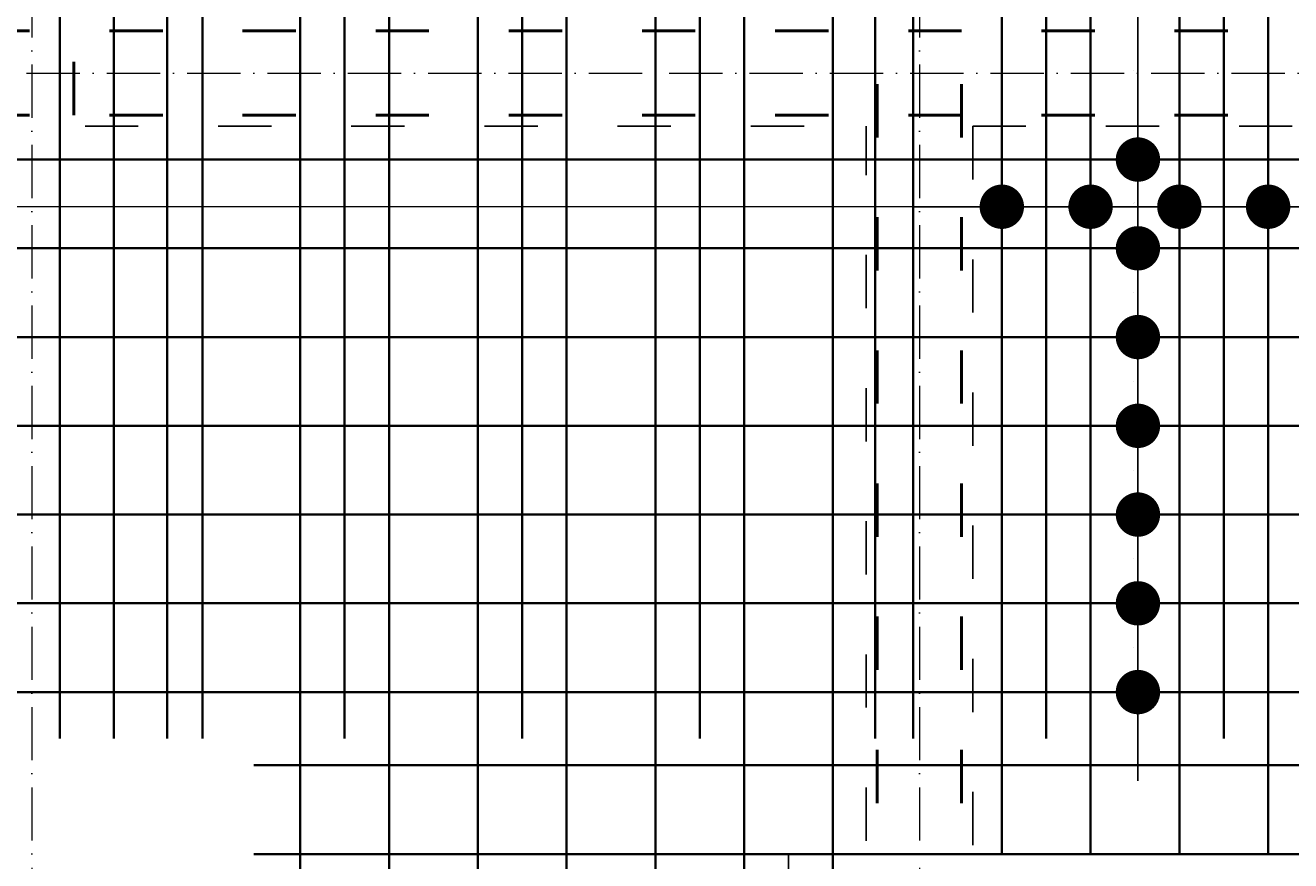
# Model space of a CAD drawing. Header units: millimetres. Extents: x 300938 to 312016, y 11971 to 20881.
# Tile 80 of 239: x 309407 to 309692, y 14522 to 14710. Entities that reach past the tile are written whole.
import ezdxf

# ---------------------------------------------------------------- set-up
doc = ezdxf.new("R2010")
doc.units = ezdxf.units.MM
doc.linetypes.add('ACAD_ISO03W100', pattern=[30, 12, -18])
doc.linetypes.add('ACAD_ISO10W100', pattern=[18, 12, -3, 0, -3])
for name, color, linetype, lineweight in [('konstrukcja wymiary', 1, 'Continuous', 13), ('osie', 5, 'ACAD_ISO10W100', 13), ('zbrojenie', 4, 'Continuous', 50), ('zbrojenie płyty', 141, 'Continuous', 35)]:
    doc.layers.add(name, color=color, linetype=linetype, lineweight=lineweight)
doc.layers.add('przerywane', color=6, linetype='ACAD_ISO03W100')
doc.styles.add('KONSTRUKCJA', font='romand.shx', dxfattribs={"oblique": 10})
doc.styles.get("Standard").update_dxf_attribs({"font": 'romand.shx', "oblique": 10})
doc.dimstyles.new('150', dxfattribs={"dimtxt": 10, "dimasz": 7, "dimexe": 1.25, "dimexo": 0.625, "dimgap": 3, "dimtad": 1, "dimdec": 0, "dimrnd": 0.5, "dimtxsty": 'KONSTRUKCJA', "dimblk": 'ARCHTICK', "dimcen": 2.5, "dimadec": 0, "dimazin": 0, "dimtfac": 1, "dimtdec": 0, "dimtix": 1, "dimtmove": 0, "dimatfit": 3, "dimfxl": 4, "dimfxlon": 1, "dimarcsym": 0})
doc.dimstyles.new('kropki', dxfattribs={"dimtxt": 0.001, "dimasz": 10, "dimexe": 1.25, "dimexo": 0.625, "dimgap": 1, "dimtad": 1, "dimtxsty": 'Standard', "dimblk": 'DOT', "dimcen": 2.5, "dimadec": 0, "dimazin": 0, "dimtfac": 1, "dimtmove": 0, "dimatfit": 3, "dimfxl": 1, "dimfxlon": 1, "dimarcsym": 0})

# ---------------------------------------------------------------- blocks, each defined once
blk = doc.blocks.new('_ArchTick')
at = {"color": 0, "linetype": 'ByBlock', "lineweight": 13, "const_width": 0.15}
blk.add_lwpolyline([(-0.5, -0.5), (0.5, 0.5)], dxfattribs=at)
blk = doc.blocks.new('*D2125')
at = {"layer": 'Defpoints', "color": 0, "transparency": 16777216}
for p in [(309620.63, 15501.22), (309620.63, 14520.22), (309164.63, 14393.22)]:
    blk.add_point(p, dxfattribs=at)
at = {"layer": 'konstrukcja wymiary', "color": 0, "lineweight": -2, "transparency": 16777216}
for p, q in [((309164.63, 15497.22), (309164.63, 15502.47)), ((309164.63, 15501.22), (309620.63, 15501.22)), ((309620.63, 15497.22), (309620.63, 15502.47))]:
    blk.add_line(p, q, dxfattribs=at)
at = {"layer": 'konstrukcja wymiary', "color": 0, "lineweight": -2, "transparency": 16777216, "xscale": 7, "yscale": 7, "zscale": 7, "rotation": 180}
blk.add_blockref('_ArchTick', (309164.63, 15501.22), dxfattribs=at)
at = {"layer": 'konstrukcja wymiary', "color": 0, "lineweight": -2, "transparency": 16777216, "xscale": 7, "yscale": 7, "zscale": 7}
blk.add_blockref('_ArchTick', (309620.63, 15501.22), dxfattribs=at)
at = {"layer": 'konstrukcja wymiary', "color": 0, "transparency": 16777216, "insert": (309392.63, 15509.22), "char_height": 10, "attachment_point": 5, "style": 'KONSTRUKCJA'}
blk.add_mtext('456', dxfattribs=at)
blk = doc.blocks.new('*D2126')
at = {"layer": 'Defpoints', "color": 0, "transparency": 16777216}
for p in [(309884.63, 15501.22), (309620.63, 14520.22), (309884.63, 14520.22)]:
    blk.add_point(p, dxfattribs=at)
at = {"layer": 'konstrukcja wymiary', "color": 0, "lineweight": -2, "transparency": 16777216}
for p, q in [((309620.63, 15497.22), (309620.63, 15502.47)), ((309620.63, 15501.22), (309884.63, 15501.22)), ((309884.63, 15497.22), (309884.63, 15502.47))]:
    blk.add_line(p, q, dxfattribs=at)
at = {"layer": 'konstrukcja wymiary', "color": 0, "lineweight": -2, "transparency": 16777216, "xscale": 7, "yscale": 7, "zscale": 7, "rotation": 180}
blk.add_blockref('_ArchTick', (309620.63, 15501.22), dxfattribs=at)
at = {"layer": 'konstrukcja wymiary', "color": 0, "lineweight": -2, "transparency": 16777216, "xscale": 7, "yscale": 7, "zscale": 7}
blk.add_blockref('_ArchTick', (309884.63, 15501.22), dxfattribs=at)
at = {"layer": 'konstrukcja wymiary', "color": 0, "transparency": 16777216, "insert": (309752.63, 15509.22), "char_height": 10, "attachment_point": 5, "style": 'KONSTRUKCJA'}
blk.add_mtext('264', dxfattribs=at)
blk = doc.blocks.new('_Dot')
at = {"color": 0, "linetype": 'ByBlock', "lineweight": -2}
blk.add_line((-0.5, 0), (-1, 0), dxfattribs=at)
at = {"color": 0, "linetype": 'ByBlock', "const_width": 0.5}
blk.add_lwpolyline([(-0.25, 0, 1), (0.25, 0, 1)], format="xyb", close=True, dxfattribs=at)
blk = doc.blocks.new('*D2482')
at = {"layer": 'Defpoints', "color": 0, "transparency": 16777216}
for p in [(309647.19, 14739.72), (309647.19, 14719.72), (309657.86, 14719.72)]:
    blk.add_point(p, dxfattribs=at)
at = {"layer": 'konstrukcja wymiary', "color": 0, "lineweight": -2, "transparency": 16777216}
for p, q in [((309657.86, 14749.72), (309657.86, 14759.72)), ((309656.86, 14739.72), (309659.11, 14739.72)), ((309657.86, 14739.72), (309657.86, 14719.72)), ((309656.86, 14719.72), (309659.11, 14719.72)), ((309657.86, 14709.72), (309657.86, 14699.72))]:
    blk.add_line(p, q, dxfattribs=at)
at = {"layer": 'konstrukcja wymiary', "color": 0, "lineweight": -2, "transparency": 16777216, "xscale": 10, "yscale": 10, "zscale": 10}
for p, rotation in [((309657.86, 14739.72), 270), ((309657.86, 14719.72), 90)]:
    blk.add_blockref('_Dot', p, dxfattribs=dict(at, rotation=rotation))
at = {"layer": 'konstrukcja wymiary', "color": 0, "transparency": 16777216, "insert": (309656.86, 14729.72), "char_height": 0.001, "attachment_point": 5, "rotation": 90}
blk.add_mtext('20', dxfattribs=at)
blk = doc.blocks.new('*D2483')
at = {"layer": 'Defpoints', "color": 0, "transparency": 16777216}
for p in [(309647.19, 14719.72), (309647.19, 14679.72), (309657.86, 14679.72)]:
    blk.add_point(p, dxfattribs=at)
at = {"layer": 'konstrukcja wymiary', "color": 0, "lineweight": -2, "transparency": 16777216}
for p, q in [((309656.86, 14719.72), (309659.11, 14719.72)), ((309657.86, 14709.72), (309657.86, 14689.72)), ((309656.86, 14679.72), (309659.11, 14679.72))]:
    blk.add_line(p, q, dxfattribs=at)
at = {"layer": 'konstrukcja wymiary', "color": 0, "lineweight": -2, "transparency": 16777216, "xscale": 10, "yscale": 10, "zscale": 10}
for p, rotation in [((309657.86, 14719.72), 90), ((309657.86, 14679.72), 270)]:
    blk.add_blockref('_Dot', p, dxfattribs=dict(at, rotation=rotation))
at = {"layer": 'konstrukcja wymiary', "color": 0, "transparency": 16777216, "insert": (309656.86, 14699.72), "char_height": 0.001, "attachment_point": 5, "rotation": 90}
blk.add_mtext('40', dxfattribs=at)
blk = doc.blocks.new('*D2484')
at = {"layer": 'Defpoints', "color": 0, "transparency": 16777216}
for p in [(309647.19, 14679.72), (309647.19, 14659.72), (309657.86, 14659.72)]:
    blk.add_point(p, dxfattribs=at)
at = {"layer": 'konstrukcja wymiary', "color": 0, "lineweight": -2, "transparency": 16777216}
for p, q in [((309657.86, 14689.72), (309657.86, 14699.72)), ((309656.86, 14679.72), (309659.11, 14679.72)), ((309657.86, 14679.72), (309657.86, 14659.72)), ((309656.86, 14659.72), (309659.11, 14659.72)), ((309657.86, 14649.72), (309657.86, 14639.72))]:
    blk.add_line(p, q, dxfattribs=at)
at = {"layer": 'konstrukcja wymiary', "color": 0, "lineweight": -2, "transparency": 16777216, "xscale": 10, "yscale": 10, "zscale": 10}
for p, rotation in [((309657.86, 14679.72), 270), ((309657.86, 14659.72), 90)]:
    blk.add_blockref('_Dot', p, dxfattribs=dict(at, rotation=rotation))
at = {"layer": 'konstrukcja wymiary', "color": 0, "transparency": 16777216, "insert": (309656.86, 14669.72), "char_height": 0.001, "attachment_point": 5, "rotation": 90}
blk.add_mtext('20', dxfattribs=at)
blk = doc.blocks.new('*D2485')
at = {"layer": 'Defpoints', "color": 0, "transparency": 16777216}
for p in [(309647.19, 14659.72), (309647.19, 14639.72), (309657.86, 14639.72)]:
    blk.add_point(p, dxfattribs=at)
at = {"layer": 'konstrukcja wymiary', "color": 0, "lineweight": -2, "transparency": 16777216}
for p, q in [((309657.86, 14669.72), (309657.86, 14679.72)), ((309656.86, 14659.72), (309659.11, 14659.72)), ((309657.86, 14659.72), (309657.86, 14639.72)), ((309656.86, 14639.72), (309659.11, 14639.72)), ((309657.86, 14629.72), (309657.86, 14619.72))]:
    blk.add_line(p, q, dxfattribs=at)
at = {"layer": 'konstrukcja wymiary', "color": 0, "lineweight": -2, "transparency": 16777216, "xscale": 10, "yscale": 10, "zscale": 10}
for p, rotation in [((309657.86, 14659.72), 270), ((309657.86, 14639.72), 90)]:
    blk.add_blockref('_Dot', p, dxfattribs=dict(at, rotation=rotation))
at = {"layer": 'konstrukcja wymiary', "color": 0, "transparency": 16777216, "insert": (309656.86, 14649.72), "char_height": 0.001, "attachment_point": 5, "rotation": 90}
blk.add_mtext('20', dxfattribs=at)
blk = doc.blocks.new('*D2486')
at = {"layer": 'Defpoints', "color": 0, "transparency": 16777216}
for p in [(309647.19, 14639.72), (309647.19, 14619.72), (309657.86, 14619.72)]:
    blk.add_point(p, dxfattribs=at)
at = {"layer": 'konstrukcja wymiary', "color": 0, "lineweight": -2, "transparency": 16777216}
for p, q in [((309657.86, 14649.72), (309657.86, 14659.72)), ((309656.86, 14639.72), (309659.11, 14639.72)), ((309657.86, 14639.72), (309657.86, 14619.72)), ((309656.86, 14619.72), (309659.11, 14619.72)), ((309657.86, 14609.72), (309657.86, 14599.72))]:
    blk.add_line(p, q, dxfattribs=at)
at = {"layer": 'konstrukcja wymiary', "color": 0, "lineweight": -2, "transparency": 16777216, "xscale": 10, "yscale": 10, "zscale": 10}
for p, rotation in [((309657.86, 14639.72), 270), ((309657.86, 14619.72), 90)]:
    blk.add_blockref('_Dot', p, dxfattribs=dict(at, rotation=rotation))
at = {"layer": 'konstrukcja wymiary', "color": 0, "transparency": 16777216, "insert": (309656.86, 14629.72), "char_height": 0.001, "attachment_point": 5, "rotation": 90}
blk.add_mtext('20', dxfattribs=at)
blk = doc.blocks.new('*D2487')
at = {"layer": 'Defpoints', "color": 0, "transparency": 16777216}
for p in [(309647.19, 14619.72), (309647.19, 14599.72), (309657.86, 14599.72)]:
    blk.add_point(p, dxfattribs=at)
at = {"layer": 'konstrukcja wymiary', "color": 0, "lineweight": -2, "transparency": 16777216}
for p, q in [((309657.86, 14629.72), (309657.86, 14639.72)), ((309656.86, 14619.72), (309659.11, 14619.72)), ((309657.86, 14619.72), (309657.86, 14599.72)), ((309656.86, 14599.72), (309659.11, 14599.72)), ((309657.86, 14589.72), (309657.86, 14579.72))]:
    blk.add_line(p, q, dxfattribs=at)
at = {"layer": 'konstrukcja wymiary', "color": 0, "lineweight": -2, "transparency": 16777216, "xscale": 10, "yscale": 10, "zscale": 10}
for p, rotation in [((309657.86, 14619.72), 270), ((309657.86, 14599.72), 90)]:
    blk.add_blockref('_Dot', p, dxfattribs=dict(at, rotation=rotation))
at = {"layer": 'konstrukcja wymiary', "color": 0, "transparency": 16777216, "insert": (309656.86, 14609.72), "char_height": 0.001, "attachment_point": 5, "rotation": 90}
blk.add_mtext('20', dxfattribs=at)
blk = doc.blocks.new('*D2488')
at = {"layer": 'Defpoints', "color": 0, "transparency": 16777216}
for p in [(309647.19, 14599.72), (309647.19, 14579.72), (309657.86, 14579.72)]:
    blk.add_point(p, dxfattribs=at)
at = {"layer": 'konstrukcja wymiary', "color": 0, "lineweight": -2, "transparency": 16777216}
for p, q in [((309657.86, 14609.72), (309657.86, 14619.72)), ((309656.86, 14599.72), (309659.11, 14599.72)), ((309657.86, 14599.72), (309657.86, 14579.72)), ((309656.86, 14579.72), (309659.11, 14579.72)), ((309657.86, 14569.72), (309657.86, 14559.72))]:
    blk.add_line(p, q, dxfattribs=at)
at = {"layer": 'konstrukcja wymiary', "color": 0, "lineweight": -2, "transparency": 16777216, "xscale": 10, "yscale": 10, "zscale": 10}
for p, rotation in [((309657.86, 14599.72), 270), ((309657.86, 14579.72), 90)]:
    blk.add_blockref('_Dot', p, dxfattribs=dict(at, rotation=rotation))
at = {"layer": 'konstrukcja wymiary', "color": 0, "transparency": 16777216, "insert": (309656.86, 14589.72), "char_height": 0.001, "attachment_point": 5, "rotation": 90}
blk.add_mtext('20', dxfattribs=at)
blk = doc.blocks.new('*D2489')
at = {"layer": 'Defpoints', "color": 0, "transparency": 16777216}
for p in [(309647.19, 14579.72), (309647.19, 14559.72), (309657.86, 14559.72)]:
    blk.add_point(p, dxfattribs=at)
at = {"layer": 'konstrukcja wymiary', "color": 0, "lineweight": -2, "transparency": 16777216}
for p, q in [((309657.86, 14589.72), (309657.86, 14599.72)), ((309656.86, 14579.72), (309659.11, 14579.72)), ((309657.86, 14579.72), (309657.86, 14559.72)), ((309656.86, 14559.72), (309659.11, 14559.72)), ((309657.86, 14549.72), (309657.86, 14539.72))]:
    blk.add_line(p, q, dxfattribs=at)
at = {"layer": 'konstrukcja wymiary', "color": 0, "lineweight": -2, "transparency": 16777216, "xscale": 10, "yscale": 10, "zscale": 10}
for p, rotation in [((309657.86, 14579.72), 270), ((309657.86, 14559.72), 90)]:
    blk.add_blockref('_Dot', p, dxfattribs=dict(at, rotation=rotation))
at = {"layer": 'konstrukcja wymiary', "color": 0, "transparency": 16777216, "insert": (309656.86, 14569.72), "char_height": 0.001, "attachment_point": 5, "rotation": 90}
blk.add_mtext('20', dxfattribs=at)
blk = doc.blocks.new('*D2625')
at = {"layer": 'Defpoints', "color": 0, "transparency": 16777216}
for p in [(309569.13, 14503.22), (309569.13, 14483.22), (309579.16, 14483.22)]:
    blk.add_point(p, dxfattribs=at)
at = {"layer": 'konstrukcja wymiary', "color": 0, "lineweight": -2, "transparency": 16777216}
for p, q in [((309579.16, 14513.22), (309579.16, 14523.22)), ((309578.16, 14503.22), (309580.41, 14503.22)), ((309579.16, 14503.22), (309579.16, 14483.22)), ((309578.16, 14483.22), (309580.41, 14483.22)), ((309579.16, 14473.22), (309579.16, 14463.22))]:
    blk.add_line(p, q, dxfattribs=at)
at = {"layer": 'konstrukcja wymiary', "color": 0, "lineweight": -2, "transparency": 16777216, "xscale": 10, "yscale": 10, "zscale": 10}
for p, rotation in [((309579.16, 14503.22), 270), ((309579.16, 14483.22), 90)]:
    blk.add_blockref('_Dot', p, dxfattribs=dict(at, rotation=rotation))
at = {"layer": 'konstrukcja wymiary', "color": 0, "transparency": 16777216, "insert": (309578.16, 14493.22), "char_height": 0.001, "attachment_point": 5, "rotation": 90}
blk.add_mtext('20', dxfattribs=at)
blk = doc.blocks.new('*D2808')
at = {"layer": 'Defpoints', "color": 0, "transparency": 16777216}
for p in [(309647.19, 14669.09), (309627.19, 14659.72), (309647.19, 14659.72)]:
    blk.add_point(p, dxfattribs=at)
at = {"layer": 'konstrukcja wymiary', "color": 0, "lineweight": -2, "transparency": 16777216}
for p, q in [((309617.19, 14669.09), (309607.19, 14669.09)), ((309627.19, 14668.09), (309627.19, 14670.34)), ((309627.19, 14669.09), (309647.19, 14669.09)), ((309647.19, 14668.09), (309647.19, 14670.34)), ((309657.19, 14669.09), (309667.19, 14669.09))]:
    blk.add_line(p, q, dxfattribs=at)
at = {"layer": 'konstrukcja wymiary', "color": 0, "lineweight": -2, "transparency": 16777216, "xscale": 10, "yscale": 10, "zscale": 10}
blk.add_blockref('_Dot', (309627.19, 14669.09), dxfattribs=at)
at = {"layer": 'konstrukcja wymiary', "color": 0, "lineweight": -2, "transparency": 16777216, "xscale": 10, "yscale": 10, "zscale": 10, "rotation": 180}
blk.add_blockref('_Dot', (309647.19, 14669.09), dxfattribs=at)
at = {"layer": 'konstrukcja wymiary', "color": 0, "transparency": 16777216, "insert": (309637.19, 14670.09), "char_height": 0.001, "attachment_point": 5}
blk.add_mtext('20', dxfattribs=at)
blk = doc.blocks.new('*D2809')
at = {"layer": 'Defpoints', "color": 0, "transparency": 16777216}
for p in [(309667.19, 14669.09), (309647.19, 14659.72), (309667.19, 14659.72)]:
    blk.add_point(p, dxfattribs=at)
at = {"layer": 'konstrukcja wymiary', "color": 0, "lineweight": -2, "transparency": 16777216}
for p, q in [((309637.19, 14669.09), (309627.19, 14669.09)), ((309647.19, 14668.09), (309647.19, 14670.34)), ((309647.19, 14669.09), (309667.19, 14669.09)), ((309667.19, 14668.09), (309667.19, 14670.34)), ((309677.19, 14669.09), (309687.19, 14669.09))]:
    blk.add_line(p, q, dxfattribs=at)
at = {"layer": 'konstrukcja wymiary', "color": 0, "lineweight": -2, "transparency": 16777216, "xscale": 10, "yscale": 10, "zscale": 10}
blk.add_blockref('_Dot', (309647.19, 14669.09), dxfattribs=at)
at = {"layer": 'konstrukcja wymiary', "color": 0, "lineweight": -2, "transparency": 16777216, "xscale": 10, "yscale": 10, "zscale": 10, "rotation": 180}
blk.add_blockref('_Dot', (309667.19, 14669.09), dxfattribs=at)
at = {"layer": 'konstrukcja wymiary', "color": 0, "transparency": 16777216, "insert": (309657.19, 14670.09), "char_height": 0.001, "attachment_point": 5}
blk.add_mtext('20', dxfattribs=at)
blk = doc.blocks.new('*D2810')
at = {"layer": 'Defpoints', "color": 0, "transparency": 16777216}
for p in [(309687.19, 14669.09), (309667.19, 14659.72), (309687.19, 14659.72)]:
    blk.add_point(p, dxfattribs=at)
at = {"layer": 'konstrukcja wymiary', "color": 0, "lineweight": -2, "transparency": 16777216}
for p, q in [((309657.19, 14669.09), (309647.19, 14669.09)), ((309667.19, 14668.09), (309667.19, 14670.34)), ((309667.19, 14669.09), (309687.19, 14669.09)), ((309687.19, 14668.09), (309687.19, 14670.34)), ((309697.19, 14669.09), (309707.19, 14669.09))]:
    blk.add_line(p, q, dxfattribs=at)
at = {"layer": 'konstrukcja wymiary', "color": 0, "lineweight": -2, "transparency": 16777216, "xscale": 10, "yscale": 10, "zscale": 10}
blk.add_blockref('_Dot', (309667.19, 14669.09), dxfattribs=at)
at = {"layer": 'konstrukcja wymiary', "color": 0, "lineweight": -2, "transparency": 16777216, "xscale": 10, "yscale": 10, "zscale": 10, "rotation": 180}
blk.add_blockref('_Dot', (309687.19, 14669.09), dxfattribs=at)
at = {"layer": 'konstrukcja wymiary', "color": 0, "transparency": 16777216, "insert": (309677.19, 14670.09), "char_height": 0.001, "attachment_point": 5}
blk.add_mtext('20', dxfattribs=at)
blk = doc.blocks.new('*D2811')
at = {"layer": 'Defpoints', "color": 0, "transparency": 16777216}
for p in [(309707.19, 14669.09), (309687.19, 14659.72), (309707.19, 14659.72)]:
    blk.add_point(p, dxfattribs=at)
at = {"layer": 'konstrukcja wymiary', "color": 0, "lineweight": -2, "transparency": 16777216}
for p, q in [((309677.19, 14669.09), (309667.19, 14669.09)), ((309687.19, 14668.09), (309687.19, 14670.34)), ((309687.19, 14669.09), (309707.19, 14669.09)), ((309707.19, 14668.09), (309707.19, 14670.34)), ((309717.19, 14669.09), (309727.19, 14669.09))]:
    blk.add_line(p, q, dxfattribs=at)
at = {"layer": 'konstrukcja wymiary', "color": 0, "lineweight": -2, "transparency": 16777216, "xscale": 10, "yscale": 10, "zscale": 10}
blk.add_blockref('_Dot', (309687.19, 14669.09), dxfattribs=at)
at = {"layer": 'konstrukcja wymiary', "color": 0, "lineweight": -2, "transparency": 16777216, "xscale": 10, "yscale": 10, "zscale": 10, "rotation": 180}
blk.add_blockref('_Dot', (309707.19, 14669.09), dxfattribs=at)
at = {"layer": 'konstrukcja wymiary', "color": 0, "transparency": 16777216, "insert": (309697.19, 14670.09), "char_height": 0.001, "attachment_point": 5}
blk.add_mtext('20', dxfattribs=at)
blk = doc.blocks.new('*D2812')
at = {"layer": 'Defpoints', "color": 0, "transparency": 16777216}
for p in [(309727.19, 14669.09), (309707.19, 14659.72), (309727.19, 14659.72)]:
    blk.add_point(p, dxfattribs=at)
at = {"layer": 'konstrukcja wymiary', "color": 0, "lineweight": -2, "transparency": 16777216}
for p, q in [((309697.19, 14669.09), (309687.19, 14669.09)), ((309707.19, 14668.09), (309707.19, 14670.34)), ((309707.19, 14669.09), (309727.19, 14669.09)), ((309727.19, 14668.09), (309727.19, 14670.34)), ((309737.19, 14669.09), (309747.19, 14669.09))]:
    blk.add_line(p, q, dxfattribs=at)
at = {"layer": 'konstrukcja wymiary', "color": 0, "lineweight": -2, "transparency": 16777216, "xscale": 10, "yscale": 10, "zscale": 10}
blk.add_blockref('_Dot', (309707.19, 14669.09), dxfattribs=at)
at = {"layer": 'konstrukcja wymiary', "color": 0, "lineweight": -2, "transparency": 16777216, "xscale": 10, "yscale": 10, "zscale": 10, "rotation": 180}
blk.add_blockref('_Dot', (309727.19, 14669.09), dxfattribs=at)
at = {"layer": 'konstrukcja wymiary', "color": 0, "transparency": 16777216, "insert": (309717.19, 14670.09), "char_height": 0.001, "attachment_point": 5}
blk.add_mtext('20', dxfattribs=at)

msp = doc.modelspace()

# ---------------------------------------------------------------- linework, layer by layer
at = {"layer": 'konstrukcja wymiary'}
msp.add_line((309617.189, 14669.088), (308904.911, 14669.088), dxfattribs=at)
at = {"layer": 'osie'}
for p, q in [((309408.631, 15606.148), (309408.631, 13976.332)), ((309608.631, 15606.148), (309608.631, 13976.332)), ((308773.963, 14699.224), (310778.683, 14699.224))]:
    msp.add_line(p, q, dxfattribs=at)
at = {"layer": 'przerywane'}
for p, q in [((309000.631, 14687.224), (309596.631, 14687.224)), ((309596.631, 14076.224), (309596.631, 14687.224)), ((309620.631, 14687.224), (310116.631, 14687.224)), ((309620.631, 14687.224), (309620.631, 14520.224))]:
    msp.add_line(p, q, dxfattribs=at)
at = {"layer": 'zbrojenie', "linetype": 'ACAD_ISO03W100'}
for p, q in [((309418.131, 14689.724), (309418.131, 15288.724)), ((310758.131, 14708.724), (308979.131, 14708.724)), ((309599.131, 14054.724), (309599.131, 14708.724)), ((309618.131, 14054.724), (309618.131, 14708.724)), ((310758.131, 14689.724), (308979.131, 14689.724))]:
    msp.add_line(p, q, dxfattribs=at)
at = {"layer": 'zbrojenie płyty'}
for p, q in [((309427.131, 15288.724), (309427.131, 14549.224)), ((309447.131, 15288.724), (309447.131, 14549.224)), ((309414.977, 14849.224), (309414.977, 14549.224)), ((309439.131, 14849.224), (309439.131, 14549.224)), ((309469.131, 14849.224), (309469.131, 14054.724)), ((309479.131, 14849.224), (309479.131, 14549.224)), ((309489.131, 14849.224), (309489.131, 14054.724)), ((309509.131, 14849.224), (309509.131, 14054.724)), ((309519.131, 14849.224), (309519.131, 14549.224)), ((309529.131, 14849.224), (309529.131, 14054.724)), ((309549.131, 14849.224), (309549.131, 14054.724)), ((309559.131, 14849.224), (309559.131, 14549.224)), ((309569.131, 14849.224), (309569.131, 14054.724)), ((309589.131, 14849.224), (309589.131, 14054.724)), ((309598.631, 14849.224), (309598.631, 14549.224)), ((309607.189, 14849.224), (309607.189, 14549.224)), ((309627.189, 14849.224), (309627.189, 14523.224)), ((309637.189, 14849.224), (309637.189, 14549.224)), ((309647.189, 14849.224), (309647.189, 14523.224)), ((309667.189, 14849.224), (309667.189, 14523.224)), ((309677.189, 14849.224), (309677.189, 14549.224)), ((309687.189, 14849.224), (309687.189, 14523.224)), ((308981.131, 14679.724), (309900.631, 14679.724)), ((308981.131, 14659.724), (309900.631, 14659.724)), ((308981.131, 14639.724), (309900.631, 14639.724)), ((308981.131, 14619.724), (309900.631, 14619.724)), ((308981.131, 14599.724), (309900.631, 14599.724)), ((308981.131, 14579.724), (309900.631, 14579.724)), ((308981.131, 14559.724), (309900.631, 14559.724)), ((309458.631, 14543.224), (310278.631, 14543.224)), ((309458.631, 14523.224), (310278.631, 14523.224))]:
    msp.add_line(p, q, dxfattribs=at)

# ---------------------------------------------------------------- dimensions: what is measured, and where the dimension line sits
at = {"layer": 'konstrukcja wymiary'}
for base, p1, p2, dimstyle, picture, middle in [((309620.631, 15501.224), (309164.631, 14393.224), (309620.631, 14520.224), '150', '*D2125', (309392.631, 15509.224)), ((309884.631, 15501.224), (309620.631, 14520.224), (309884.631, 14520.224), '150', '*D2126', (309752.631, 15509.224)), ((309667.189, 14669.088), (309647.189, 14659.724), (309667.189, 14659.724), 'kropki', '*D2809', (309657.189, 14670.088)), ((309687.189, 14669.088), (309667.189, 14659.724), (309687.189, 14659.724), 'kropki', '*D2810', (309677.189, 14670.088)), ((309707.189, 14669.088), (309687.189, 14659.724), (309707.189, 14659.724), 'kropki', '*D2811', (309697.189, 14670.088)), ((309727.189, 14669.088), (309707.189, 14659.724), (309727.189, 14659.724), 'kropki', '*D2812', (309717.189, 14670.088))]:
    dim = msp.add_linear_dim(base=base, p1=p1, p2=p2, dimstyle=dimstyle, override={"dimtmove": 1}, dxfattribs=at)
    dim.commit()
    dim.dimension.update_dxf_attribs({"geometry": picture, "text_midpoint": middle})
for base, p1, p2, picture, middle in [((309657.863, 14719.724), (309647.189, 14739.724), (309647.189, 14719.724), '*D2482', (309656.863, 14729.724)), ((309657.863, 14679.724), (309647.189, 14719.724), (309647.189, 14679.724), '*D2483', (309656.863, 14699.724)), ((309657.863, 14659.724), (309647.189, 14679.724), (309647.189, 14659.724), '*D2484', (309656.863, 14669.724)), ((309657.863, 14639.724), (309647.189, 14659.724), (309647.189, 14639.724), '*D2485', (309656.863, 14649.724)), ((309657.863, 14619.724), (309647.189, 14639.724), (309647.189, 14619.724), '*D2486', (309656.863, 14629.724)), ((309657.863, 14599.724), (309647.189, 14619.724), (309647.189, 14599.724), '*D2487', (309656.863, 14609.724)), ((309657.863, 14579.724), (309647.189, 14599.724), (309647.189, 14579.724), '*D2488', (309656.863, 14589.724)), ((309657.863, 14559.724), (309647.189, 14579.724), (309647.189, 14559.724), '*D2489', (309656.863, 14569.724))]:
    dim = msp.add_linear_dim(base=base, p1=p1, p2=p2, angle=90, dimstyle='kropki', override={"dimtmove": 1}, dxfattribs=at)
    dim.commit()
    dim.dimension.update_dxf_attribs({"geometry": picture, "text_midpoint": middle})
dim = msp.add_linear_dim(base=(309647.189, 14669.088), p1=(309627.189, 14659.724), p2=(309647.189, 14659.724), dimstyle='kropki', dxfattribs=at)
dim.commit()
dim.dimension.update_dxf_attribs({"geometry": '*D2808', "text_midpoint": (309637.189, 14670.088)})
dim = msp.add_linear_dim(base=(309579.159, 14483.224), p1=(309569.131, 14503.224), p2=(309569.131, 14483.224), angle=90, dimstyle='kropki', dxfattribs=at)
dim.commit()
dim.dimension.update_dxf_attribs({"geometry": '*D2625', "text_midpoint": (309578.158, 14493.224)})

doc.saveas('drawing.dxf')
